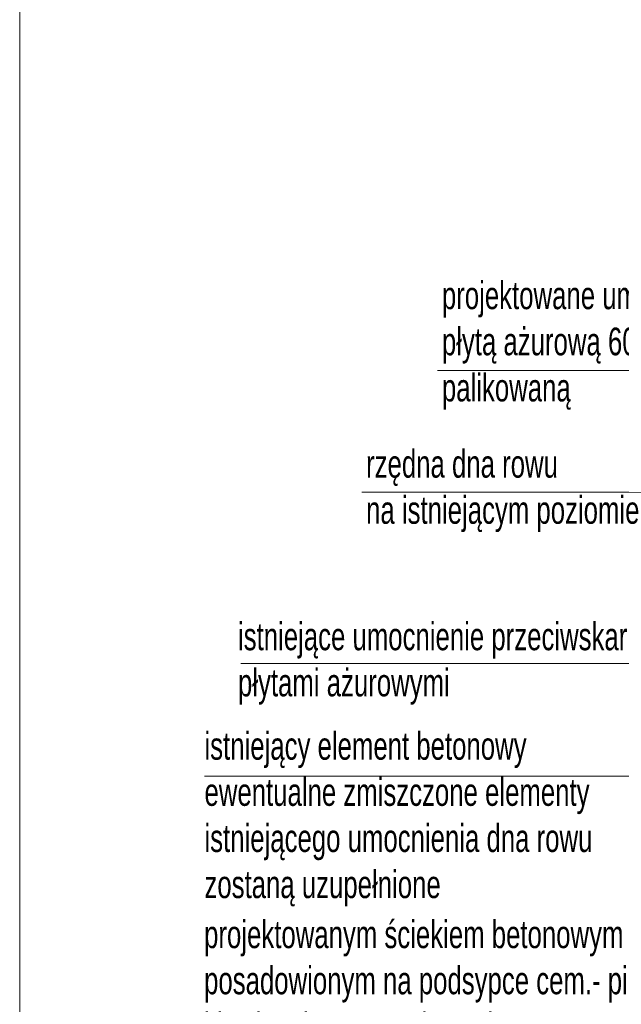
# Model space of a CAD drawing. Header units: metres. Extents: x 1435.1 to 1489, y 574.8 to 588.8.
# Tile 2 of 36: x 1435.1 to 1438.3, y 577.5 to 582.8. Entities that reach past the tile are written whole.
import ezdxf

# ---------------------------------------------------------------- set-up
doc = ezdxf.new("R2010")
doc.units = ezdxf.units.M
doc.header["$MEASUREMENT"] = 0
for name, color, linetype, lineweight in [('3_opisy', 7, 'Continuous', 0), ('opisy', 7, 'Continuous', 0), ('Warstwa 3', 7, 'Continuous', 0)]:
    doc.layers.add(name, color=color, linetype=linetype, lineweight=lineweight)
doc.styles.add('Style-Arial', font='arial.ttf')

msp = doc.modelspace()

# ---------------------------------------------------------------- linework, layer by layer
at = {"layer": '3_opisy', "color": 7}
for p, q in [((1437.3257, 580.9285), (1438.9876, 580.9285)), ((1436.9145, 580.2692), (1438.7523, 580.2692)), ((1436.2574, 579.3388), (1438.5702, 579.3388)), ((1436.061, 578.7283), (1438.4394, 578.7283))]:
    msp.add_line(p, q, dxfattribs=at)
at = {"layer": 'Warstwa 3', "color": 7, "linetype": 'Continuous', "lineweight": 0, "flags": 128}
msp.add_lwpolyline([(1435.0587, 588.7985), (1488.9716, 588.7985), (1488.9716, 574.7985), (1435.0587, 574.7985), (1435.0587, 588.7985)], close=True, dxfattribs=at)

# ---------------------------------------------------------------- texts
at = {"layer": 'opisy', "color": 7, "linetype": 'Continuous', "lineweight": 0, "char_height": 0.15, "attachment_point": 1, "style": 'Style-Arial'}
for s, insert in [('\\H1x;\\W0.666667;projektowane umocnienie\\Ppłytą ażurową 60x40x10\\Ppalikowaną', (1437.3488, 581.4104)), ('\\H1x;\\W0.666667;rzędna dna rowu\\Pna istniejącym poziomie', (1436.9376, 580.4971)), ('\\H1x;\\W0.666667;istniejące umocnienie przeciwskarpy\\Ppłytami ażurowymi', (1436.2427, 579.5616)), ('\\H1x;\\W0.666667;istniejący element betonowy\\Pewentualne zmiszczone elementy\\Pistniejącego umocnienia dna rowu\\Pzostaną uzupełnione', (1436.061, 578.9681)), ('\\H1x;\\W0.666667;projektowanym ściekiem betonowym\\Pposadowionym na podsypce cem.- pias. (5cm)\\Pi ławie z kruszywa (10cm)', (1436.0589, 577.9468))]:
    msp.add_mtext(s, dxfattribs=dict(at, insert=insert))

doc.saveas('drawing.dxf')
